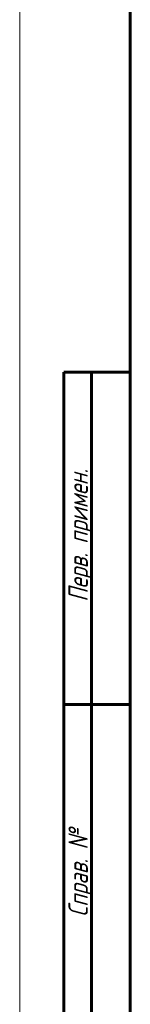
# Model space of a CAD drawing. Header units: millimetres. Extents: x 0 to 841, y 0 to 594.
# Tile 5 of 26: x 0 to 20, y 178 to 356. Entities that reach past the tile are written whole.
import ezdxf

# ---------------------------------------------------------------- set-up
doc = ezdxf.new("R2010")
doc.units = ezdxf.units.MM
doc.linetypes.add('K5LT_BASIC', pattern=[0])
doc.linetypes.add('K5LT_THIN', pattern=[0])
doc.styles.add('KTEXTSTYLE', font='txt', dxfattribs={"width": 0.96, "height": 5})

# ---------------------------------------------------------------- blocks, each defined once
blk = doc.blocks.new('U111')
at = {"color": 7, "linetype": 'K5LT_THIN', "lineweight": 18}
blk.add_line((0, 0), (0, 594), dxfattribs=at)
at = {"color": 150, "linetype": 'K5LT_BASIC', "lineweight": 60, "true_color": 0x0080ff}
for p, q in [((20, 5), (20, 589)), ((8, 172), (8, 292)), ((20, 292), (8, 292)), ((13, 172), (13, 292)), ((20, 232), (8, 232))]:
    blk.add_line(p, q, dxfattribs=at)
at = {"color": 7, "char_height": 3.5, "attachment_point": 1, "rotation": 90, "style": 'KTEXTSTYLE'}
for s, insert in [('\\fArial|b0|c204|p34;\\H5.0;\\W1.000;\\Q15;\\fGOST Type AU|b0|i0|c204|p34;\\Q15;\\W0.960;\\H3.50;Перв. примен.', (8.82, 250.52)), ('\\fArial|b0|c204|p34;\\H5.0;\\W1.000;\\Q15;\\fGOST Type AU|b0|i0|c204|p34;\\Q15;\\W0.960;\\H3.50;Справ. №', (8.82, 193.63))]:
    blk.add_mtext(s, dxfattribs=dict(at, insert=insert))

msp = doc.modelspace()

# ---------------------------------------------------------------- block references
msp.add_blockref('U111', (0, 0))

doc.saveas('drawing.dxf')
